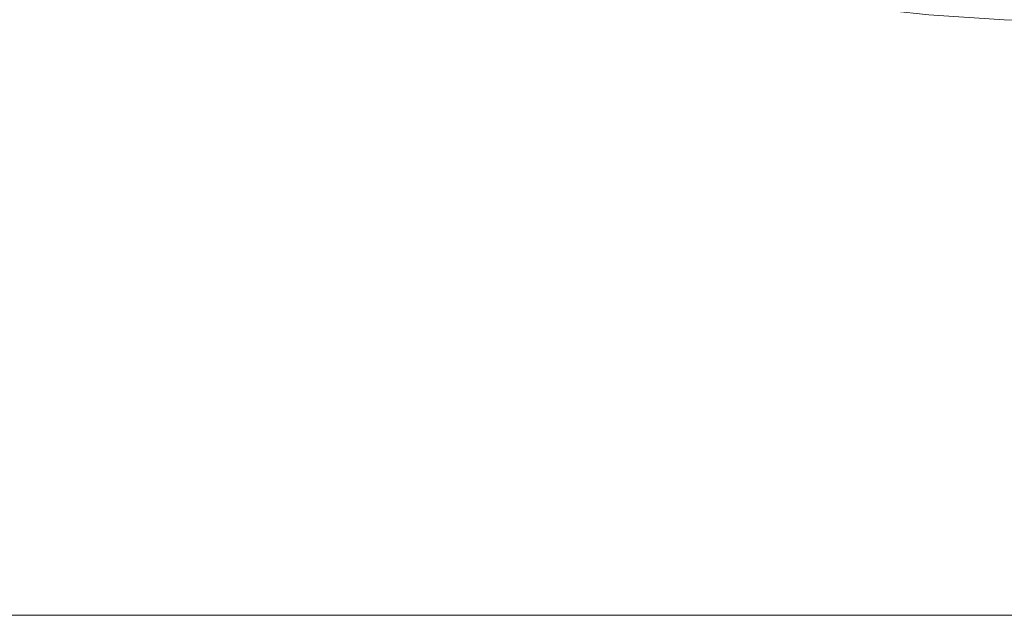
# Model space of a CAD drawing. Header units: centimetres. Extents: x -25.9 to 27.4, y -21.7 to -19.9.
# Tile 58 of 202: x -7.966 to -7.8, y -21.56 to -21.46. Entities that reach past the tile are written whole.
import ezdxf

# ---------------------------------------------------------------- set-up
doc = ezdxf.new("R2010")
doc.units = ezdxf.units.CM
doc.header["$LTSCALE"] = 2.54
doc.layers.add('Lucido design-1', color=7, linetype='Continuous')

# ---------------------------------------------------------------- blocks, each defined once
blk = doc.blocks.new('Gruppo-5-1')
at = {"color": 7, "linetype": 'Continuous', "lineweight": 9}
blk.add_3dface([(-25.78748, -19.96, 876.42138), (-25.78748, -21.56, 876.42138), (27.31252, -21.56, 876.42138), (27.31252, -19.96, 876.42138)], dxfattribs=at)
for points, invisible_edges in [([(-25.78748, -21.56, 875.62138), (-7.96587, -21.4012, 875.62138), (-7.95547, -21.40855, 875.62138)], 9), ([(-7.95547, -21.40855, 875.62138), (-7.94477, -21.41546, 875.62138), (-25.78748, -21.56, 875.62138)], 10), ([(-25.78748, -21.56, 875.62138), (-7.94477, -21.41546, 875.62138), (-7.93379, -21.4219, 875.62138)], 9), ([(-7.93379, -21.4219, 875.62138), (-7.92254, -21.42788, 875.62138), (-25.78748, -21.56, 875.62138)], 10), ([(-7.92254, -21.42788, 875.62138), (-7.91105, -21.43337, 875.62138), (-25.78748, -21.56, 875.62138)], 10), ([(-25.78748, -21.56, 875.62138), (-7.91105, -21.43337, 875.62138), (-7.89934, -21.43837, 875.62138)], 9), ([(-7.89934, -21.43837, 875.62138), (-7.88742, -21.44286, 875.62138), (-25.78748, -21.56, 875.62138)], 10), ([(-25.78748, -21.56, 875.62138), (-7.88742, -21.44286, 875.62138), (-7.87533, -21.44685, 875.62138)], 9), ([(-7.87533, -21.44685, 875.62138), (-7.86307, -21.45032, 875.62138), (-25.78748, -21.56, 875.62138)], 10), ([(-25.78748, -21.56, 875.62138), (-7.86307, -21.45032, 875.62138), (-7.85068, -21.45327, 875.62138)], 9), ([(-7.85068, -21.45327, 875.62138), (-7.83818, -21.45568, 875.62138), (-25.78748, -21.56, 875.62138)], 10), ([(-25.78748, -21.56, 875.62138), (-7.83818, -21.45568, 875.62138), (-7.82559, -21.45757, 875.62138)], 9), ([(-7.82559, -21.45757, 875.62138), (-7.81292, -21.45892, 875.62138), (-25.78748, -21.56, 875.62138)], 10), ([(-7.81292, -21.45892, 875.62138), (-7.80021, -21.45973, 875.62138), (-25.78748, -21.56, 875.62138)], 10), ([(-25.78748, -21.56, 875.62138), (-7.80021, -21.45973, 875.62138), (-7.78748, -21.46, 875.62138)], 9), ([(-7.78748, -21.46, 875.62138), (9.31252, -21.46, 875.62138), (27.31252, -21.56, 875.62138), (-25.78748, -21.56, 875.62138)], 10), ([(27.31252, -21.56392, 876.42131), (27.31252, -21.56, 876.42138), (-25.78748, -21.56, 876.42138), (-25.78748, -21.56392, 876.42131)], 8), ([(-25.78748, -21.56197, 875.6214), (-25.78748, -21.56, 875.62138), (27.31252, -21.56, 875.62138), (27.31252, -21.56197, 875.6214)], 8)]:
    blk.add_3dface(points, dxfattribs=dict(at, invisible_edges=invisible_edges))

msp = doc.modelspace()

# ---------------------------------------------------------------- block references
at = {"layer": 'Lucido design-1', "color": 7}
msp.add_blockref('Gruppo-5-1', (0, 0), dxfattribs=at)

doc.saveas('drawing.dxf')
